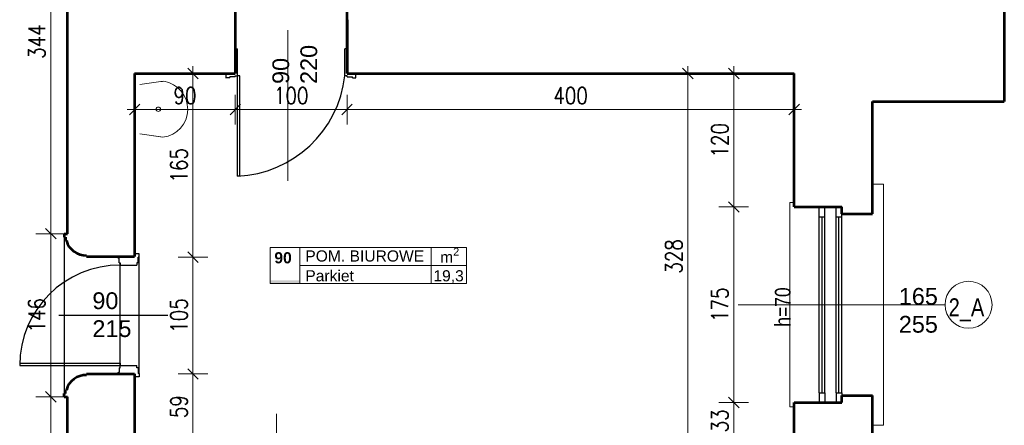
# Model space of a CAD drawing. Header units: millimetres. Extents: x 56977 to 67992, y 30187 to 42235.
# Tile 102 of 130: x 65191 to 66072, y 35043 to 35406. Entities that reach past the tile are written whole.
import ezdxf

# ---------------------------------------------------------------- set-up
doc = ezdxf.new("R2010")
doc.units = ezdxf.units.MM
doc.header["$MEASUREMENT"] = 0
doc.layers.get('0').update_dxf_attribs({"lineweight": 13})
doc.layers.get('DEFPOINTS').update_dxf_attribs({"lineweight": 13})
doc.layers.add('AI-OKNA', color=4, linetype='Continuous')
doc.layers.add('okna', color=8, linetype='Continuous')
for name, color, linetype, lineweight in [('AI-OPISY', 3, 'Continuous', 13), ('AI_MURY', 40, 'Continuous', 53), ('AI_WIDOK', 8, 'Continuous', 13), ('Lines', 7, 'Continuous', 13), ('OPISY TABELKI', 30, 'Continuous', 13), ('WODA', 7, 'Continuous', 13), ('wymiary', 8, 'Continuous', 13)]:
    doc.layers.add(name, color=color, linetype=linetype, lineweight=lineweight)
doc.styles.add('GENERATED_STYLE_2', font='txt.shx')
doc.styles.get("Standard").update_dxf_attribs({"font": 'txt.shx'})
doc.styles.add('Style-ROMANS', font='ROMANS.shx')
doc.styles.add('WYMIAROWY-08', font='ROMANS.shx', dxfattribs={"width": 0.8})
doc.dimstyles.new('DYBY', dxfattribs={"dimscale": 100, "dimtxt": 0.15, "dimasz": 0.05, "dimexe": 0.05, "dimexo": 0.1, "dimgap": 0.05, "dimtad": 1, "dimdec": 0, "dimdsep": 46, "dimlunit": 5, "dimtxsty": 'WYMIAROWY-08', "dimblk": 'M_STRZ', "dimcen": 0.1, "dimse1": 1, "dimse2": 1, "dimclrd": 7, "dimclre": 7, "dimclrt": 1, "dimadec": 0, "dimazin": 0, "dimtfac": 1, "dimtdec": 0, "dimtmove": 2, "dimatfit": 3, "dimldrblk": 'M_STRZ', "dimfxl": 0, "dimtolj": 1, "dimarcsym": 0})

# ---------------------------------------------------------------- blocks, each defined once
blk = doc.blocks.new('A$C062C27A1')
at = {"layer": 'WODA'}
for p, q in [((0, 0), (-2.8, 18.76)), ((44, 0), (46.8, 18.76))]:
    blk.add_line(p, q, dxfattribs=at)
at = {"layer": 'WODA', "flags": 128}
for points in [[(44, 0), (47.07, 20.65, 0.865936), (-3, 21.5)], [(-3, 21.5, 0.037015), (-2.8, 18.76)], [(24, 16.5, 1), (20, 16.5, 1), (24, 16.5)]]:
    blk.add_lwpolyline(points, format="xyb", dxfattribs=at)
at = {"layer": 'WODA'}
blk.add_circle((22, 16.5), 2, dxfattribs=at)
blk = doc.blocks.new('M_STRZ')
for p, q in [((0, 2.66), (0, 0)), ((-1.33, 0), (1.33, 0)), ((-0.94, -0.94), (0.94, 0.94)), ((0, 0), (0, -2.66))]:
    blk.add_line(p, q)
blk = doc.blocks.new('*U183')
at = {"layer": 'DEFPOINTS', "color": 0}
for p in [(65233.54, 35214.62), (65218.51, 35068.62), (65233.54, 35068.62)]:
    blk.add_point(p, dxfattribs=at)
at = {"layer": 'wymiary', "color": 7, "lineweight": -2}
blk.add_line((65218.51, 35209.62), (65218.51, 35073.62), dxfattribs=at)
at = {"layer": 'wymiary', "color": 7, "lineweight": -2, "xscale": 5, "yscale": 5, "zscale": 5}
for p, rotation in [((65218.51, 35214.62), 90), ((65218.51, 35068.62), 270)]:
    blk.add_blockref('M_STRZ', p, dxfattribs=dict(at, rotation=rotation))
at = {"layer": 'wymiary', "color": 1, "insert": (65206.01, 35141.62), "char_height": 15, "attachment_point": 5, "rotation": 90, "style": 'WYMIAROWY-08'}
blk.add_mtext('146', dxfattribs=at)
blk = doc.blocks.new('*D1716')
at = {"layer": 'DEFPOINTS'}
for p in [(65233.54, 35214.62), (65231.01, 35157.1), (65218.51, 35068.62), (65233.54, 35068.62)]:
    blk.add_point(p, dxfattribs=at)
at = {"layer": 'wymiary', "color": 7}
blk.add_blockref('*U183', (0, 0), dxfattribs=at)
blk = doc.blocks.new('*U184')
at = {"layer": 'DEFPOINTS', "color": 0}
for p in [(65233.54, 35068.62), (65218.51, 34895.07), (65233.54, 34895.07)]:
    blk.add_point(p, dxfattribs=at)
at = {"layer": 'wymiary', "color": 7, "lineweight": -2}
blk.add_line((65218.51, 35063.62), (65218.51, 34900.07), dxfattribs=at)
at = {"layer": 'wymiary', "color": 7, "lineweight": -2, "xscale": 5, "yscale": 5, "zscale": 5}
for p, rotation in [((65218.51, 35068.62), 90), ((65218.51, 34895.07), 270)]:
    blk.add_blockref('M_STRZ', p, dxfattribs=dict(at, rotation=rotation))
at = {"layer": 'wymiary', "color": 1, "insert": (65206.01, 34981.84), "char_height": 15, "attachment_point": 5, "rotation": 90, "style": 'WYMIAROWY-08'}
blk.add_mtext('174', dxfattribs=at)
blk = doc.blocks.new('*D1717')
at = {"layer": 'DEFPOINTS'}
for p in [(65233.54, 35068.62), (65231.01, 34997.32), (65218.51, 34895.07), (65233.54, 34895.07)]:
    blk.add_point(p, dxfattribs=at)
at = {"layer": 'wymiary', "color": 7}
blk.add_blockref('*U184', (0, 0), dxfattribs=at)
blk = doc.blocks.new('*U412')
at = {"layer": 'DEFPOINTS', "color": 0}
for p in [(65883.54, 35238.57), (65829.53, 35063.57), (65883.54, 35063.57)]:
    blk.add_point(p, dxfattribs=at)
at = {"layer": 'wymiary', "color": 7, "lineweight": -2}
blk.add_line((65829.53, 35233.57), (65829.53, 35068.57), dxfattribs=at)
at = {"layer": 'wymiary', "color": 7, "lineweight": -2, "xscale": 5, "yscale": 5, "zscale": 5}
for p, rotation in [((65829.53, 35238.57), 90), ((65829.53, 35063.57), 270)]:
    blk.add_blockref('M_STRZ', p, dxfattribs=dict(at, rotation=rotation))
at = {"layer": 'wymiary', "color": 1, "insert": (65817.03, 35151.07), "char_height": 15, "attachment_point": 5, "rotation": 90, "style": 'WYMIAROWY-08'}
blk.add_mtext('175', dxfattribs=at)
blk = doc.blocks.new('*D1945')
at = {"layer": 'DEFPOINTS'}
for p in [(65883.54, 35238.57), (65842.03, 35166.55), (65829.53, 35063.57), (65883.54, 35063.57)]:
    blk.add_point(p, dxfattribs=at)
at = {"layer": 'wymiary', "color": 7}
blk.add_blockref('*U412', (0, 0), dxfattribs=at)
blk = doc.blocks.new('*U414')
at = {"layer": 'DEFPOINTS', "color": 0}
for p in [(65883.54, 35063.57), (65829.53, 35030.57), (65883.54, 35030.57)]:
    blk.add_point(p, dxfattribs=at)
at = {"layer": 'wymiary', "color": 7, "lineweight": -2}
blk.add_line((65829.53, 35058.57), (65829.53, 35035.57), dxfattribs=at)
at = {"layer": 'wymiary', "color": 7, "lineweight": -2, "xscale": 5, "yscale": 5, "zscale": 5}
for p, rotation in [((65829.53, 35063.57), 90), ((65829.53, 35030.57), 270)]:
    blk.add_blockref('M_STRZ', p, dxfattribs=dict(at, rotation=rotation))
at = {"layer": 'wymiary', "color": 1, "insert": (65817.03, 35047.07), "char_height": 15, "attachment_point": 5, "rotation": 90, "style": 'WYMIAROWY-08'}
blk.add_mtext('33', dxfattribs=at)
blk = doc.blocks.new('*D1947')
at = {"layer": 'DEFPOINTS'}
for p in [(65883.54, 35063.57), (65842.03, 35057.69), (65829.53, 35030.57), (65883.54, 35030.57)]:
    blk.add_point(p, dxfattribs=at)
at = {"layer": 'wymiary', "color": 7}
blk.add_blockref('*U414', (0, 0), dxfattribs=at)
blk = doc.blocks.new('*U416')
at = {"layer": 'DEFPOINTS', "color": 0}
for p in [(65883.54, 35358.07), (65829.53, 35238.57), (65883.54, 35238.57)]:
    blk.add_point(p, dxfattribs=at)
at = {"layer": 'wymiary', "color": 7, "lineweight": -2}
blk.add_line((65829.53, 35353.07), (65829.53, 35243.57), dxfattribs=at)
at = {"layer": 'wymiary', "color": 7, "lineweight": -2, "xscale": 5, "yscale": 5, "zscale": 5}
for p, rotation in [((65829.53, 35358.07), 90), ((65829.53, 35238.57), 270)]:
    blk.add_blockref('M_STRZ', p, dxfattribs=dict(at, rotation=rotation))
at = {"layer": 'wymiary', "color": 1, "insert": (65817.03, 35298.32), "char_height": 15, "attachment_point": 5, "rotation": 90, "style": 'WYMIAROWY-08'}
blk.add_mtext('120', dxfattribs=at)
blk = doc.blocks.new('*D1949')
at = {"layer": 'DEFPOINTS'}
for p in [(65883.54, 35358.07), (65842.03, 35313.8), (65829.53, 35238.57), (65883.54, 35238.57)]:
    blk.add_point(p, dxfattribs=at)
at = {"layer": 'wymiary', "color": 7}
blk.add_blockref('*U416', (0, 0), dxfattribs=at)
blk = doc.blocks.new('*U819')
at = {"layer": 'DEFPOINTS', "color": 0}
for p in [(65233.54, 35558.57), (65218.51, 35214.62), (65233.54, 35214.62)]:
    blk.add_point(p, dxfattribs=at)
at = {"layer": 'wymiary', "color": 7, "lineweight": -2}
blk.add_line((65218.51, 35553.57), (65218.51, 35219.62), dxfattribs=at)
at = {"layer": 'wymiary', "color": 7, "lineweight": -2, "xscale": 5, "yscale": 5, "zscale": 5}
for p, rotation in [((65218.51, 35558.57), 90), ((65218.51, 35214.62), 270)]:
    blk.add_blockref('M_STRZ', p, dxfattribs=dict(at, rotation=rotation))
at = {"layer": 'wymiary', "color": 1, "insert": (65206.01, 35386.59), "char_height": 15, "attachment_point": 5, "rotation": 90, "style": 'WYMIAROWY-08'}
blk.add_mtext('344', dxfattribs=at)
blk = doc.blocks.new('*D2352')
at = {"layer": 'DEFPOINTS'}
for p in [(65233.54, 35558.57), (65231.01, 35402.93), (65218.51, 35214.62), (65233.54, 35214.62)]:
    blk.add_point(p, dxfattribs=at)
at = {"layer": 'wymiary', "color": 7}
blk.add_blockref('*U819', (0, 0), dxfattribs=at)
blk = doc.blocks.new('*U1180')
at = {"layer": 'DEFPOINTS', "color": 0}
for p in [(65293.54, 35358.07), (65293.54, 35193.62), (65345.67, 35193.62)]:
    blk.add_point(p, dxfattribs=at)
at = {"layer": 'wymiary', "color": 7, "lineweight": -2}
blk.add_line((65345.67, 35353.07), (65345.67, 35198.62), dxfattribs=at)
at = {"layer": 'wymiary', "color": 7, "lineweight": -2, "xscale": 5, "yscale": 5, "zscale": 5}
for p, rotation in [((65345.67, 35358.07), 90), ((65345.67, 35193.62), 270)]:
    blk.add_blockref('M_STRZ', p, dxfattribs=dict(at, rotation=rotation))
at = {"layer": 'wymiary', "color": 1, "insert": (65333.17, 35275.84), "char_height": 15, "attachment_point": 5, "rotation": 90, "style": 'WYMIAROWY-08'}
blk.add_mtext('165', dxfattribs=at)
blk = doc.blocks.new('*D2713')
at = {"layer": 'DEFPOINTS'}
for p in [(65293.54, 35358.07), (65333.17, 35291.32), (65293.54, 35193.62), (65345.67, 35193.62)]:
    blk.add_point(p, dxfattribs=at)
at = {"layer": 'wymiary', "color": 7}
blk.add_blockref('*U1180', (0, 0), dxfattribs=at)
blk = doc.blocks.new('*U1181')
at = {"layer": 'DEFPOINTS', "color": 0}
for p in [(65293.54, 35089.12), (65293.54, 35030.57), (65345.67, 35030.57)]:
    blk.add_point(p, dxfattribs=at)
at = {"layer": 'wymiary', "color": 7, "lineweight": -2}
blk.add_line((65345.67, 35084.12), (65345.67, 35035.57), dxfattribs=at)
at = {"layer": 'wymiary', "color": 7, "lineweight": -2, "xscale": 5, "yscale": 5, "zscale": 5}
for p, rotation in [((65345.67, 35089.12), 90), ((65345.67, 35030.57), 270)]:
    blk.add_blockref('M_STRZ', p, dxfattribs=dict(at, rotation=rotation))
at = {"layer": 'wymiary', "color": 1, "insert": (65333.17, 35059.84), "char_height": 15, "attachment_point": 5, "rotation": 90, "style": 'WYMIAROWY-08'}
blk.add_mtext('59', dxfattribs=at)
blk = doc.blocks.new('*D2714')
at = {"layer": 'DEFPOINTS'}
for p in [(65293.54, 35089.12), (65333.17, 35070.46), (65293.54, 35030.57), (65345.67, 35030.57)]:
    blk.add_point(p, dxfattribs=at)
at = {"layer": 'wymiary', "color": 7}
blk.add_blockref('*U1181', (0, 0), dxfattribs=at)
blk = doc.blocks.new('*U1272')
at = {"layer": 'DEFPOINTS', "color": 0}
for p in [(65293.54, 35193.62), (65293.54, 35089.12), (65345.67, 35089.12)]:
    blk.add_point(p, dxfattribs=at)
at = {"layer": 'wymiary', "color": 7, "lineweight": -2}
blk.add_line((65345.67, 35188.62), (65345.67, 35094.12), dxfattribs=at)
at = {"layer": 'wymiary', "color": 7, "lineweight": -2, "xscale": 5, "yscale": 5, "zscale": 5}
for p, rotation in [((65345.67, 35193.62), 90), ((65345.67, 35089.12), 270)]:
    blk.add_blockref('M_STRZ', p, dxfattribs=dict(at, rotation=rotation))
at = {"layer": 'wymiary', "color": 1, "insert": (65333.17, 35141.37), "char_height": 15, "attachment_point": 5, "rotation": 90, "style": 'WYMIAROWY-08'}
blk.add_mtext('105', dxfattribs=at)
blk = doc.blocks.new('*D2803')
at = {"layer": 'DEFPOINTS'}
for p in [(65293.54, 35193.62), (65333.17, 35156.85), (65293.54, 35089.12), (65345.67, 35089.12)]:
    blk.add_point(p, dxfattribs=at)
at = {"layer": 'wymiary', "color": 7}
blk.add_blockref('*U1272', (0, 0), dxfattribs=at)
blk = doc.blocks.new('*U1289')
at = {"layer": 'DEFPOINTS', "color": 0}
for p in [(65883.54, 35358.07), (65788.43, 35030.57), (65883.54, 35030.57)]:
    blk.add_point(p, dxfattribs=at)
at = {"layer": 'wymiary', "color": 7, "lineweight": -2}
blk.add_line((65788.43, 35353.07), (65788.43, 35035.57), dxfattribs=at)
at = {"layer": 'wymiary', "color": 7, "lineweight": -2, "xscale": 5, "yscale": 5, "zscale": 5}
for p, rotation in [((65788.43, 35358.07), 90), ((65788.43, 35030.57), 270)]:
    blk.add_blockref('M_STRZ', p, dxfattribs=dict(at, rotation=rotation))
at = {"layer": 'wymiary', "color": 1, "insert": (65775.93, 35194.32), "char_height": 15, "attachment_point": 5, "rotation": 90, "style": 'WYMIAROWY-08'}
blk.add_mtext('328', dxfattribs=at)
blk = doc.blocks.new('*D2820')
at = {"layer": 'DEFPOINTS'}
for p in [(65883.54, 35358.07), (65800.93, 35210.65), (65788.43, 35030.57), (65883.54, 35030.57)]:
    blk.add_point(p, dxfattribs=at)
at = {"layer": 'wymiary', "color": 7}
blk.add_blockref('*U1289', (0, 0), dxfattribs=at)
blk = doc.blocks.new('*U1433')
at = {"layer": 'DEFPOINTS', "color": 0}
for p in [(65293.54, 35358.07), (65383.54, 35358.07), (65383.54, 35325.77)]:
    blk.add_point(p, dxfattribs=at)
at = {"layer": 'wymiary', "color": 7, "lineweight": -2}
blk.add_line((65298.54, 35325.77), (65378.54, 35325.77), dxfattribs=at)
at = {"layer": 'wymiary', "color": 7, "lineweight": -2, "xscale": 5, "yscale": 5, "zscale": 5, "rotation": 180}
blk.add_blockref('M_STRZ', (65293.54, 35325.77), dxfattribs=at)
at = {"layer": 'wymiary', "color": 7, "lineweight": -2, "xscale": 5, "yscale": 5, "zscale": 5}
blk.add_blockref('M_STRZ', (65383.54, 35325.77), dxfattribs=at)
at = {"layer": 'wymiary', "color": 1, "insert": (65338.54, 35338.27), "char_height": 15, "attachment_point": 5, "style": 'WYMIAROWY-08'}
blk.add_mtext('90', dxfattribs=at)
blk = doc.blocks.new('*D2964')
at = {"layer": 'DEFPOINTS'}
for p in [(65293.54, 35358.07), (65383.54, 35358.07), (65383.54, 35325.77), (65327.91, 35313.27)]:
    blk.add_point(p, dxfattribs=at)
at = {"layer": 'wymiary', "color": 7}
blk.add_blockref('*U1433', (0, 0), dxfattribs=at)
blk = doc.blocks.new('*U1434')
at = {"layer": 'DEFPOINTS', "color": 0}
for p in [(65383.54, 35358.07), (65483.54, 35358.07), (65483.54, 35325.77)]:
    blk.add_point(p, dxfattribs=at)
at = {"layer": 'wymiary', "color": 7, "lineweight": -2}
blk.add_line((65388.54, 35325.77), (65478.54, 35325.77), dxfattribs=at)
at = {"layer": 'wymiary', "color": 7, "lineweight": -2, "xscale": 5, "yscale": 5, "zscale": 5, "rotation": 180}
blk.add_blockref('M_STRZ', (65383.54, 35325.77), dxfattribs=at)
at = {"layer": 'wymiary', "color": 7, "lineweight": -2, "xscale": 5, "yscale": 5, "zscale": 5}
blk.add_blockref('M_STRZ', (65483.54, 35325.77), dxfattribs=at)
at = {"layer": 'wymiary', "color": 1, "insert": (65433.54, 35338.27), "char_height": 15, "attachment_point": 5, "style": 'WYMIAROWY-08'}
blk.add_mtext('100', dxfattribs=at)
blk = doc.blocks.new('*D2965')
at = {"layer": 'DEFPOINTS'}
for p in [(65383.54, 35358.07), (65483.54, 35358.07), (65483.54, 35325.77), (65418.06, 35313.27)]:
    blk.add_point(p, dxfattribs=at)
at = {"layer": 'wymiary', "color": 7}
blk.add_blockref('*U1434', (0, 0), dxfattribs=at)
blk = doc.blocks.new('*U1435')
at = {"layer": 'DEFPOINTS', "color": 0}
for p in [(65483.54, 35358.07), (65883.54, 35358.07), (65883.54, 35325.77)]:
    blk.add_point(p, dxfattribs=at)
at = {"layer": 'wymiary', "color": 7, "lineweight": -2}
blk.add_line((65488.54, 35325.77), (65878.54, 35325.77), dxfattribs=at)
at = {"layer": 'wymiary', "color": 7, "lineweight": -2, "xscale": 5, "yscale": 5, "zscale": 5, "rotation": 180}
blk.add_blockref('M_STRZ', (65483.54, 35325.77), dxfattribs=at)
at = {"layer": 'wymiary', "color": 7, "lineweight": -2, "xscale": 5, "yscale": 5, "zscale": 5}
blk.add_blockref('M_STRZ', (65883.54, 35325.77), dxfattribs=at)
at = {"layer": 'wymiary', "color": 1, "insert": (65683.54, 35338.27), "char_height": 15, "attachment_point": 5, "style": 'WYMIAROWY-08'}
blk.add_mtext('400', dxfattribs=at)
blk = doc.blocks.new('*D2966')
at = {"layer": 'DEFPOINTS'}
for p in [(65483.54, 35358.07), (65883.54, 35358.07), (65883.54, 35325.77), (65667.2, 35313.27)]:
    blk.add_point(p, dxfattribs=at)
at = {"layer": 'wymiary', "color": 7}
blk.add_blockref('*U1435', (0, 0), dxfattribs=at)

msp = doc.modelspace()

# ---------------------------------------------------------------- hatches: boundary and pattern name
at = {"layer": 'OPISY TABELKI', "extrusion": (0, 0, -1)}
msp.add_hatch(color=256, dxfattribs=at).paths.add_polyline_path([(-65441.18, 35170.01), (-65441.18, 35172.97), (-65414.83, 35172.97), (-65414.83, 35170.01)], flags=16)

# ---------------------------------------------------------------- linework, layer by layer
at = {"layer": 'AI-OKNA'}
for p, q in [((65383.54, 35380.07), (65385.54, 35380.07)), ((65385.54, 35356.07), (65385.54, 35380.07)), ((65483.54, 35380.07), (65481.54, 35380.07)), ((65481.54, 35356.07), (65481.54, 35380.07)), ((65375.54, 35353.96), (65375.54, 35357.96)), ((65491.54, 35354.07), (65491.54, 35358.07)), ((65378.54, 35354.07), (65375.54, 35354.07)), ((65383.54, 35355.07), (65378.54, 35355.07)), ((65378.54, 35354.07), (65378.54, 35355.07)), ((65383.54, 35356.07), (65385.54, 35356.07)), ((65383.54, 35355.07), (65383.54, 35356.07)), ((65387.54, 35356.07), (65385.54, 35356.07)), ((65385.54, 35266.07), (65385.54, 35356.07)), ((65387.54, 35266.07), (65387.54, 35356.07)), ((65483.54, 35356.07), (65481.54, 35356.07)), ((65483.54, 35355.07), (65483.54, 35356.07)), ((65483.54, 35355.07), (65488.54, 35355.07)), ((65488.54, 35354.07), (65488.54, 35355.07)), ((65488.54, 35354.07), (65491.54, 35354.07)), ((65387.54, 35266.07), (65385.54, 35266.07)), ((65906.04, 35229.82), (65906.04, 35238.57)), ((65911.04, 35229.82), (65911.04, 35238.57)), ((65921.04, 35229.82), (65921.04, 35238.57)), ((65906.04, 35229.82), (65911.04, 35229.82)), ((65906.04, 35072.32), (65906.04, 35229.82)), ((65908.54, 35072.32), (65908.54, 35229.82)), ((65911.04, 35072.32), (65911.04, 35229.82)), ((65921.04, 35229.82), (65926.04, 35229.82)), ((65921.04, 35072.32), (65921.04, 35229.82)), ((65923.54, 35072.32), (65923.54, 35229.82)), ((65926.04, 35229.82), (65926.04, 35232.32)), ((65926.04, 35072.32), (65926.04, 35229.82)), ((65279.69, 35188.62), (65279.69, 35192.62)), ((65297.54, 35196.62), (65293.54, 35196.62)), ((65296.54, 35188.62), (65296.54, 35193.62)), ((65297.54, 35193.62), (65296.54, 35193.62)), ((65297.54, 35193.62), (65297.54, 35196.62)), ((65297.54, 35089.62), (65297.54, 35193.62)), ((65279.69, 35188.62), (65280.69, 35188.62)), ((65280.69, 35097.12), (65280.69, 35188.62)), ((65280.69, 35188.62), (65280.69, 35186.62)), ((65280.69, 35186.62), (65295.54, 35186.62)), ((65295.54, 35188.62), (65295.54, 35186.62)), ((65296.54, 35188.62), (65295.54, 35188.62)), ((65225.63, 35141.62), (65323.36, 35141.62)), ((65190.69, 35098.62), (65280.69, 35098.62)), ((65190.69, 35098.62), (65190.69, 35096.62)), ((65190.69, 35096.62), (65280.69, 35096.62)), ((65279.69, 35094.62), (65280.69, 35094.62)), ((65279.69, 35094.62), (65279.69, 35090.62)), ((65280.69, 35098.62), (65280.69, 35096.62)), ((65280.69, 35096.62), (65295.54, 35096.62)), ((65280.69, 35094.62), (65280.69, 35096.62)), ((65295.54, 35094.62), (65295.54, 35096.62)), ((65296.54, 35094.62), (65295.54, 35094.62)), ((65296.54, 35094.62), (65296.54, 35089.62)), ((65297.54, 35086.62), (65293.54, 35086.62)), ((65297.54, 35089.62), (65296.54, 35089.62)), ((65297.54, 35089.62), (65297.54, 35086.62)), ((65906.04, 35072.32), (65906.04, 35063.57)), ((65906.04, 35072.32), (65911.04, 35072.32)), ((65911.04, 35072.32), (65911.04, 35063.57)), ((65921.04, 35072.32), (65921.04, 35063.57)), ((65921.04, 35072.32), (65926.04, 35072.32)), ((65926.04, 35072.32), (65926.04, 35069.82))]:
    msp.add_line(p, q, dxfattribs=at)
for centre, radius, start, end in [((65380.93, 35367.18), 101.21, 272.60547, 353.69931), ((65279.69, 35194.12), 1.5, 180, 270), ((65280.69, 35096.62), 90, 90, 180), ((65279.69, 35089.12), 1.5, 90, 180)]:
    msp.add_arc(centre, radius, start, end, dxfattribs=at)
at = {"layer": 'AI-OPISY'}
for p, q in [((65430.54, 35396.88), (65430.54, 35261.99)), ((66018.58, 35151.07), (65833.49, 35151.07)), ((65420.54, 35053.38), (65420.54, 34918.49))]:
    msp.add_line(p, q, dxfattribs=at)
msp.add_circle((66039.58, 35151.07), 21, dxfattribs=at)
at = {"layer": 'AI_MURY'}
for p, q in [((65233.54, 35214.62), (65233.54, 35482.57)), ((66071.54, 35480.07), (66071.54, 35333.07)), ((65383.54, 35413.07), (65383.54, 35358.07)), ((65383.54, 35413.07), (65383.54, 35358.07)), ((65383.54, 35413.07), (65383.54, 35358.07)), ((65483.54, 35358.07), (65483.54, 35413.07)), ((65483.54, 35406.07), (65483.54, 35358.07)), ((65483.54, 35406.07), (65483.54, 35358.07)), ((65483.54, 35406.07), (65483.54, 35358.07)), ((65293.54, 35358.07), (65293.54, 35194.12)), ((65293.54, 35358.07), (65383.54, 35358.07)), ((65483.54, 35358.07), (65883.54, 35358.07)), ((65883.54, 35238.57), (65883.54, 35358.07)), ((65953.54, 35232.32), (65953.54, 35333.07)), ((65953.54, 35333.07), (66071.54, 35333.07)), ((65883.54, 35238.57), (65926.04, 35238.57)), ((65926.04, 35232.32), (65926.04, 35238.57)), ((65926.04, 35232.32), (65953.54, 35232.32)), ((65230.54, 35214.62), (65233.54, 35214.62)), ((65230.54, 35214.62), (65230.54, 35211.62)), ((65231.54, 35211.62), (65230.54, 35211.62)), ((65231.54, 35211.62), (65231.54, 35208.62)), ((65232.54, 35208.62), (65231.54, 35208.62)), ((65250.54, 35194.12), (65250.54, 35195.12)), ((65250.54, 35194.12), (65293.54, 35194.12)), ((65250.54, 35089.12), (65293.54, 35089.12)), ((65250.54, 35089.12), (65250.54, 35088.12)), ((65293.54, 35089.12), (65293.54, 35030.57)), ((65231.54, 35071.62), (65230.54, 35071.62)), ((65230.54, 35068.62), (65230.54, 35071.62)), ((65230.54, 35068.62), (65233.54, 35068.62)), ((65232.54, 35074.62), (65231.54, 35074.62)), ((65231.54, 35071.62), (65231.54, 35074.62)), ((65233.54, 34895.07), (65233.54, 35068.62)), ((65926.04, 35069.82), (65953.54, 35069.82)), ((65926.04, 35063.57), (65926.04, 35069.82)), ((65953.54, 34902.32), (65953.54, 35069.82)), ((65883.54, 35030.57), (65883.54, 35063.57)), ((65883.54, 35063.57), (65926.04, 35063.57))]:
    msp.add_line(p, q, dxfattribs=at)
for centre, start, end in [((65249.99, 35213.11), 194.44004, 271.72608), ((65249.99, 35070.12), 88.27392, 165.55996)]:
    msp.add_arc(centre, 18, start, end, dxfattribs=at)
at = {"layer": 'Lines', "color": 251, "linetype": 'Continuous'}
for p, q in [((65963.54, 35258.96), (65953.54, 35258.96)), ((65963.54, 35043.18), (65963.54, 35258.96)), ((65883.54, 35242.57), (65879.54, 35242.57)), ((65879.54, 35059.57), (65879.54, 35242.57)), ((65883.54, 35059.57), (65879.54, 35059.57)), ((65963.54, 35043.18), (65953.54, 35043.18))]:
    msp.add_line(p, q, dxfattribs=at)
at = {"layer": 'okna'}
msp.add_line((65230.54, 35211.62), (65230.54, 35071.62), dxfattribs=at)
at = {"layer": 'OPISY TABELKI'}
for p, q in [((65414.83, 35202.27), (65590.52, 35202.27)), ((65414.83, 35202.27), (65414.83, 35170.01)), ((65441.18, 35202.27), (65441.18, 35170.01)), ((65558.74, 35202.27), (65558.74, 35170.01)), ((65590.52, 35202.27), (65590.52, 35170.01)), ((65441.18, 35186.14), (65590.52, 35186.14)), ((65414.83, 35170.01), (65590.52, 35170.01))]:
    msp.add_line(p, q, dxfattribs=at)

# ---------------------------------------------------------------- block references
at = {"layer": 'AI_WIDOK', "color": 7, "linetype": 'ByBlock', "lineweight": 13, "rotation": 270}
msp.add_blockref('A$C062C27A1', (65298.22, 35348.07), dxfattribs=at)

# ---------------------------------------------------------------- texts
at = {"layer": 'AI-OPISY', "insert": (65456.99, 35348.71), "char_height": 15, "width": 45.2902, "attachment_point": 7, "rotation": 90}
msp.add_mtext('\\fArial|b0|i0|c238|p39;90\\P220', dxfattribs=at)
at = {"layer": 'AI-OPISY', "insert": (65880.5, 35131.39), "char_height": 14, "attachment_point": 7, "rotation": 90, "line_spacing_factor": 0.722892, "style": 'WYMIAROWY-08'}
msp.add_mtext('\\fArial|b0|i0|c238|p39;h=70', dxfattribs=at)
at = {"layer": 'AI-OPISY', "char_height": 15, "width": 45.2902}
for s, insert, attachment_point in [('\\fArial|b0|i0|c238|p39;165\\P255', (65994.63, 35125.86), 8), ('\\fArial|b0|i0|c238|p39;90\\P215', (65255.7, 35162.18), 1)]:
    msp.add_mtext(s, dxfattribs=dict(at, insert=insert, attachment_point=attachment_point))
at = {"layer": 'AI-OPISY', "insert": (66021.78, 35136.18), "char_height": 16, "width": 20.64, "attachment_point": 7, "style": 'WYMIAROWY-08'}
msp.add_mtext('\\fArial|b0|i0|c238|p39;2_A', dxfattribs=at)
at = {"layer": 'OPISY TABELKI', "color": 7, "char_height": 10, "width": 168.6591, "attachment_point": 1, "style": 'GENERATED_STYLE_2'}
for s, insert in [('\\fArial|b0|i0|c238|p39;POM. BIUROWE       ', (65446.21, 35199.71)), ('\\A1;\\fArial|b0|i0|c238|p39;m\\H7.000000;\\S2^  ;', (65566.82, 35202.05)), ('\\fArial|b1|i0|c238|p39;90', (65418.52, 35198.1)), ('\\fArial|b0|i0|c238|p39;Parkiet          ', (65446.21, 35181.98)), ('\\fArial|b0|i0|c238|p39;19,3         ', (65560.77, 35181.98))]:
    msp.add_mtext(s, dxfattribs=dict(at, insert=insert))

# ---------------------------------------------------------------- dimensions: what is measured, and where the dimension line sits
at = {"layer": 'wymiary', "color": 7}
for base, p1, p2, angle, picture, middle in [((65218.51, 35214.62), (65233.54, 35558.57), (65233.54, 35214.62), 270, '*D2352', (65231.01, 35402.93)), ((65383.54, 35325.77), (65293.54, 35358.07), (65383.54, 35358.07), 0, '*D2964', (65327.91, 35313.27)), ((65345.67, 35193.62), (65293.54, 35358.07), (65293.54, 35193.62), 270, '*D2713', (65333.17, 35291.32)), ((65788.43478673, 35030.56829895), (65883.53528189, 35358.06829895), (65883.53528189, 35030.56829895), 270, '*D2820', (65800.93478673, 35210.65401323)), ((65829.528899, 35238.56829895), (65883.53528189, 35358.06829895), (65883.53528189, 35238.56829895), 270, '*D1949', (65842.028899, 35313.79687038)), ((65829.53, 35063.57), (65883.54, 35238.57), (65883.54, 35063.57), 270, '*D1945', (65842.03, 35166.55)), ((65218.51, 35068.62), (65233.54, 35214.62), (65233.54, 35068.62), 270, '*D1716', (65231.01, 35157.1)), ((65345.66788322, 35089.11686225), (65293.53528189, 35193.61686225), (65293.53528189, 35089.11686225), 270, '*D2803', (65333.16788322, 35156.84543368)), ((65345.67, 35030.57), (65293.54, 35089.12), (65293.54, 35030.57), 270, '*D2714', (65333.17, 35070.46)), ((65218.51, 34895.07), (65233.54, 35068.62), (65233.54, 34895.07), 270, '*D1717', (65231.01, 34997.32)), ((65829.53, 35030.57), (65883.54, 35063.57), (65883.54, 35030.57), 270, '*D1947', (65842.03, 35057.69))]:
    dim = msp.add_linear_dim(base=base, p1=p1, p2=p2, angle=angle, dimstyle='DYBY', override={"dimtad": 0, "dimtxsty": 'Style-ROMANS', "dimcen": 0.001, "dimclrd": 0, "dimclre": 0}, dxfattribs=at)
    dim.commit()
    dim.dimension.update_dxf_attribs({"geometry": picture, "text_midpoint": middle, "dimtype": 128})
for base, p1, p2, picture, middle in [((65483.54, 35325.77), (65383.54, 35358.07), (65483.54, 35358.07), '*D2965', (65418.06, 35313.27)), ((65883.54, 35325.77), (65483.54, 35358.07), (65883.54, 35358.07), '*D2966', (65667.2, 35313.27))]:
    dim = msp.add_linear_dim(base=base, p1=p1, p2=p2, dimstyle='DYBY', override={"dimtad": 0, "dimtxsty": 'Style-ROMANS', "dimcen": 0.001, "dimclrd": 0, "dimclre": 0}, dxfattribs=at)
    dim.commit()
    dim.dimension.update_dxf_attribs({"geometry": picture, "text_midpoint": middle, "dimtype": 128})

doc.saveas('drawing.dxf')
